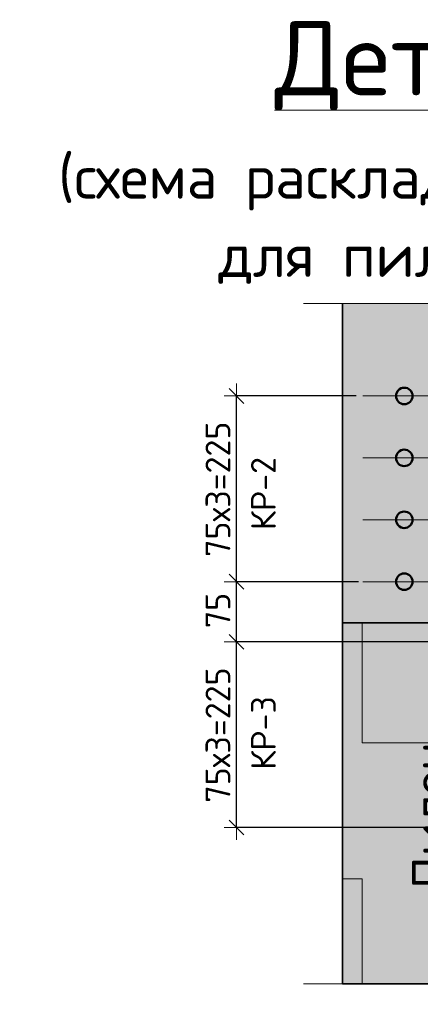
# Model space of a CAD drawing. Header units: metres. Extents: x -38 to 97, y -15 to 21.
# Tile 51 of 209: x 74.33 to 74.816, y 1.498 to 2.691. Entities that reach past the tile are written whole.
import ezdxf

# ---------------------------------------------------------------- set-up
doc = ezdxf.new("R2010")
doc.units = ezdxf.units.M
doc.header["$PDMODE"] = 65
for name, color, linetype in [('XR$3$_3705', 7, 'Continuous'), ('XR$4$_3705', 7, 'Continuous'), ('XR$6$_3705', 7, 'Continuous')]:
    doc.layers.add(name, color=color, linetype=linetype)
for name, color, linetype, lineweight in [('XR$3$ВК__отв в полу 1-2 эт', 220, 'Continuous', 25), ('XR$3$Размерная линия (1)', 7, 'Continuous', 13), ('XR$3$Текст_ общее_1', 7, 'Continuous', 13), ('XR$4$ВК__отв в полу 1-2 эт', 220, 'Continuous', 25), ('XR$4$Размерная линия (1)', 7, 'Continuous', 13), ('XR$4$Текст_ общее_1', 7, 'Continuous', 13), ('XR$6$ВК__отв в полу 1-2 эт', 220, 'Continuous', 25), ('XR$6$Размерная линия (1)', 7, 'Continuous', 13), ('XR$6$Текст_ общее_1', 7, 'Continuous', 13)]:
    doc.layers.add(name, color=color, linetype=linetype, lineweight=lineweight)
doc.styles.add('ISOCPEUR', font='txt')
doc.dimstyles.new('DIMSTYLE_24', dxfattribs={"dimtxt": 0.03, "dimasz": 0.03, "dimexe": 0, "dimexo": 0, "dimgap": 0.015, "dimtad": 2, "dimdec": 0, "dimlfac": 1000, "dimrnd": 5, "dimzin": 12, "dimdsep": 46, "dimtxsty": 'ISOCPEUR', "dimblk1": 'ALL_ML_STRICH', "dimblk2": 'ALL_ML_STRICH', "dimsah": 1, "dimcen": 0, "dimclrd": 7, "dimclre": 256, "dimclrt": 7, "dimadec": 0, "dimazin": 0, "dimtfac": 1, "dimtdec": 0, "dimtix": 1, "dimtmove": 2, "dimatfit": 3, "dimfxl": 0, "dimtzin": 0, "dimlwd": 0, "dimlwe": -3, "dimarcsym": 0})
pattern_1 = [(0, (0.33, 0.33), (0.165, 0.165), [0.165, -0.165]), (90, (0.33, 0.33), (-0.165, 0.165), [0.165, -0.165])]

# ---------------------------------------------------------------- blocks, each defined once
blk = doc.blocks.new('ЭЛЕМЕНТ_УЗОРА_8')
at = {"color": 7, "linetype": 'Continuous', "lineweight": 13, "transparency": 33554687}
for p, q in [((75.3382, 2.3472), (75.3382, 2.3472)), ((74.6742, 1.5232), (74.6742, 1.5232)), ((75.3382, 1.5232), (75.3382, 1.5232))]:
    blk.add_line(p, q, dxfattribs=at)
for points in [[(74.6742, 2.3472), (74.9989, 2.3472), (75.0082, 2.3722), (75.0208, 2.3222), (75.0315, 2.3472), (75.3382, 2.3472)], [(75.3382, 2.3472), (75.3382, 2.3472), (75.3382, 2.1457), (75.3632, 2.14), (75.3132, 2.1321), (75.3382, 2.1255), (75.3382, 1.9352)], [(75.3382, 1.9352), (75.3382, 1.7337), (75.3632, 1.728), (75.3132, 1.7201), (75.3382, 1.7135), (75.3382, 1.5232), (75.3382, 1.5232)], [(75.3382, 1.5232), (75.0135, 1.5232), (75.0042, 1.4982), (74.9916, 1.5482), (74.981, 1.5232), (74.6742, 1.5232)]]:
    blk.add_lwpolyline(points, dxfattribs=at)
blk = doc.blocks.new('ALL_ML_STRICH')
at = {"color": 0, "linetype": 'ByBlock', "lineweight": -2}
for p, q in [((0, -0.5), (0, 0.5)), ((-1, 0), (0.5, 0)), ((-0.3, -0.3), (0.3, 0.3))]:
    blk.add_line(p, q, dxfattribs=at)
blk = doc.blocks.new('*D219')
at = {"layer": 'DEFPOINTS', "color": 7, "linetype": 'Continuous', "lineweight": 13, "transparency": 33554687}
for p in [(74.9874, 1.9374), (74.593, 1.7124), (74.9896, 1.7124)]:
    blk.add_point(p, dxfattribs=at)
at = {"layer": 'XR$3$Размерная линия (1)', "color": 9, "linetype": 'Continuous', "lineweight": -2, "true_color": 0xc7c7c7, "transparency": 33554687}
for p, q in [((74.9674, 1.9374), (74.593, 1.9374)), ((74.9696, 1.7124), (74.593, 1.7124))]:
    blk.add_line(p, q, dxfattribs=at)
at = {"layer": 'XR$3$Размерная линия (1)', "color": 7, "linetype": 'Continuous', "lineweight": -2, "transparency": 33554687}
blk.add_line((74.593, 1.7124), (74.593, 1.9374), dxfattribs=at)
at = {"layer": 'XR$3$Размерная линия (1)', "color": 7, "linetype": 'Continuous', "lineweight": 13, "transparency": 33554687, "xscale": 0.03, "yscale": 0.03, "zscale": 0.03}
for p, rotation in [((74.593, 1.9374), 90), ((74.593, 1.7124), 270)]:
    blk.add_blockref('ALL_ML_STRICH', p, dxfattribs=dict(at, rotation=rotation))
at = {"layer": 'XR$3$Размерная линия (1)', "color": 7, "linetype": 'Continuous', "lineweight": 13, "transparency": 33554687, "insert": (74.5555, 1.7424), "char_height": 0.03, "width": 0.0015, "attachment_point": 1, "rotation": 90, "line_spacing_factor": 0.60241, "style": 'ISOCPEUR'}
blk.add_mtext('75х3=225', dxfattribs=at)
blk = doc.blocks.new('*D220')
at = {"layer": 'DEFPOINTS', "color": 7, "linetype": 'Continuous', "lineweight": 13, "transparency": 33554687}
for p in [(74.7607, 2.0102), (74.593, 1.9374), (74.9874, 1.9374)]:
    blk.add_point(p, dxfattribs=at)
at = {"layer": 'XR$3$Размерная линия (1)', "color": 9, "linetype": 'Continuous', "lineweight": -2, "true_color": 0xc7c7c7, "transparency": 33554687}
for p, q in [((74.7407, 2.0102), (74.593, 2.0102)), ((74.9674, 1.9374), (74.593, 1.9374))]:
    blk.add_line(p, q, dxfattribs=at)
at = {"layer": 'XR$3$Размерная линия (1)', "color": 7, "linetype": 'Continuous', "lineweight": -2, "transparency": 33554687}
blk.add_line((74.593, 1.9374), (74.593, 2.0102), dxfattribs=at)
at = {"layer": 'XR$3$Размерная линия (1)', "color": 7, "linetype": 'Continuous', "lineweight": 13, "transparency": 33554687, "xscale": 0.03, "yscale": 0.03, "zscale": 0.03}
for p, rotation in [((74.593, 2.0102), 90), ((74.593, 1.9374), 270)]:
    blk.add_blockref('ALL_ML_STRICH', p, dxfattribs=dict(at, rotation=rotation))
at = {"layer": 'XR$3$Размерная линия (1)', "color": 7, "linetype": 'Continuous', "lineweight": 13, "transparency": 33554687, "insert": (74.5705, 1.9753), "char_height": 0.03, "width": 0.06, "attachment_point": 5, "rotation": 90, "style": 'ISOCPEUR'}
blk.add_mtext('\\A1;{75}', dxfattribs=at)
blk = doc.blocks.new('*D221')
at = {"layer": 'DEFPOINTS', "color": 7, "linetype": 'Continuous', "lineweight": 13, "transparency": 33554687}
for p in [(74.7579, 2.2352), (74.593, 2.0102), (74.7607, 2.0102)]:
    blk.add_point(p, dxfattribs=at)
at = {"layer": 'XR$3$Размерная линия (1)', "color": 9, "linetype": 'Continuous', "lineweight": -2, "true_color": 0xc7c7c7, "transparency": 33554687}
for p, q in [((74.7379, 2.2352), (74.593, 2.2352)), ((74.7407, 2.0102), (74.593, 2.0102))]:
    blk.add_line(p, q, dxfattribs=at)
at = {"layer": 'XR$3$Размерная линия (1)', "color": 7, "linetype": 'Continuous', "lineweight": -2, "transparency": 33554687}
blk.add_line((74.593, 2.0102), (74.593, 2.2352), dxfattribs=at)
at = {"layer": 'XR$3$Размерная линия (1)', "color": 7, "linetype": 'Continuous', "lineweight": 13, "transparency": 33554687, "xscale": 0.03, "yscale": 0.03, "zscale": 0.03}
for p, rotation in [((74.593, 2.2352), 90), ((74.593, 2.0102), 270)]:
    blk.add_blockref('ALL_ML_STRICH', p, dxfattribs=dict(at, rotation=rotation))
at = {"layer": 'XR$3$Размерная линия (1)', "color": 7, "linetype": 'Continuous', "lineweight": 13, "transparency": 33554687, "insert": (74.5555, 2.0402), "char_height": 0.03, "width": 0.0015, "attachment_point": 1, "rotation": 90, "line_spacing_factor": 0.60241, "style": 'ISOCPEUR'}
blk.add_mtext('75х3=225', dxfattribs=at)
blk = doc.blocks.new('ЭЛЕМЕНТ_УЗОРА_21')
at = {"color": 7, "linetype": 'Continuous', "lineweight": 13, "transparency": 33554687}
for p, q in [((75.3382, 2.3472), (75.3382, 2.3472)), ((74.6742, 1.5232), (74.6742, 1.5232)), ((75.3382, 1.5232), (75.3382, 1.5232))]:
    blk.add_line(p, q, dxfattribs=at)
for points in [[(74.6742, 2.3472), (74.9989, 2.3472), (75.0082, 2.3722), (75.0208, 2.3222), (75.0315, 2.3472), (75.3382, 2.3472)], [(75.3382, 2.3472), (75.3382, 2.3472), (75.3382, 2.1457), (75.3632, 2.14), (75.3132, 2.1321), (75.3382, 2.1255), (75.3382, 1.9352)], [(75.3382, 1.9352), (75.3382, 1.7337), (75.3632, 1.728), (75.3132, 1.7201), (75.3382, 1.7135), (75.3382, 1.5232), (75.3382, 1.5232)], [(75.3382, 1.5232), (75.0135, 1.5232), (75.0042, 1.4982), (74.9916, 1.5482), (74.981, 1.5232), (74.6742, 1.5232)]]:
    blk.add_lwpolyline(points, dxfattribs=at)
blk = doc.blocks.new('*D483')
at = {"layer": 'DEFPOINTS', "color": 7, "linetype": 'Continuous', "lineweight": 13, "transparency": 33554687}
for p in [(74.9874, 1.9374), (74.593, 1.7124), (74.9896, 1.7124)]:
    blk.add_point(p, dxfattribs=at)
at = {"layer": 'XR$4$Размерная линия (1)', "color": 9, "linetype": 'Continuous', "lineweight": -2, "true_color": 0xc7c7c7, "transparency": 33554687}
for p, q in [((74.9674, 1.9374), (74.593, 1.9374)), ((74.9696, 1.7124), (74.593, 1.7124))]:
    blk.add_line(p, q, dxfattribs=at)
at = {"layer": 'XR$4$Размерная линия (1)', "color": 7, "linetype": 'Continuous', "lineweight": -2, "transparency": 33554687}
blk.add_line((74.593, 1.7124), (74.593, 1.9374), dxfattribs=at)
at = {"layer": 'XR$4$Размерная линия (1)', "color": 7, "linetype": 'Continuous', "lineweight": 13, "transparency": 33554687, "xscale": 0.03, "yscale": 0.03, "zscale": 0.03}
for p, rotation in [((74.593, 1.9374), 90), ((74.593, 1.7124), 270)]:
    blk.add_blockref('ALL_ML_STRICH', p, dxfattribs=dict(at, rotation=rotation))
at = {"layer": 'XR$4$Размерная линия (1)', "color": 7, "linetype": 'Continuous', "lineweight": 13, "transparency": 33554687, "insert": (74.5555, 1.7424), "char_height": 0.03, "width": 0.0015, "attachment_point": 1, "rotation": 90, "line_spacing_factor": 0.60241, "style": 'ISOCPEUR'}
blk.add_mtext('75х3=225', dxfattribs=at)
blk = doc.blocks.new('*D484')
at = {"layer": 'DEFPOINTS', "color": 7, "linetype": 'Continuous', "lineweight": 13, "transparency": 33554687}
for p in [(74.7607, 2.0102), (74.593, 1.9374), (74.9874, 1.9374)]:
    blk.add_point(p, dxfattribs=at)
at = {"layer": 'XR$4$Размерная линия (1)', "color": 9, "linetype": 'Continuous', "lineweight": -2, "true_color": 0xc7c7c7, "transparency": 33554687}
for p, q in [((74.7407, 2.0102), (74.593, 2.0102)), ((74.9674, 1.9374), (74.593, 1.9374))]:
    blk.add_line(p, q, dxfattribs=at)
at = {"layer": 'XR$4$Размерная линия (1)', "color": 7, "linetype": 'Continuous', "lineweight": -2, "transparency": 33554687}
blk.add_line((74.593, 1.9374), (74.593, 2.0102), dxfattribs=at)
at = {"layer": 'XR$4$Размерная линия (1)', "color": 7, "linetype": 'Continuous', "lineweight": 13, "transparency": 33554687, "xscale": 0.03, "yscale": 0.03, "zscale": 0.03}
for p, rotation in [((74.593, 2.0102), 90), ((74.593, 1.9374), 270)]:
    blk.add_blockref('ALL_ML_STRICH', p, dxfattribs=dict(at, rotation=rotation))
at = {"layer": 'XR$4$Размерная линия (1)', "color": 7, "linetype": 'Continuous', "lineweight": 13, "transparency": 33554687, "insert": (74.5705, 1.9753), "char_height": 0.03, "width": 0.06, "attachment_point": 5, "rotation": 90, "style": 'ISOCPEUR'}
blk.add_mtext('\\A1;{75}', dxfattribs=at)
blk = doc.blocks.new('*D485')
at = {"layer": 'DEFPOINTS', "color": 7, "linetype": 'Continuous', "lineweight": 13, "transparency": 33554687}
for p in [(74.7579, 2.2352), (74.593, 2.0102), (74.7607, 2.0102)]:
    blk.add_point(p, dxfattribs=at)
at = {"layer": 'XR$4$Размерная линия (1)', "color": 9, "linetype": 'Continuous', "lineweight": -2, "true_color": 0xc7c7c7, "transparency": 33554687}
for p, q in [((74.7379, 2.2352), (74.593, 2.2352)), ((74.7407, 2.0102), (74.593, 2.0102))]:
    blk.add_line(p, q, dxfattribs=at)
at = {"layer": 'XR$4$Размерная линия (1)', "color": 7, "linetype": 'Continuous', "lineweight": -2, "transparency": 33554687}
blk.add_line((74.593, 2.0102), (74.593, 2.2352), dxfattribs=at)
at = {"layer": 'XR$4$Размерная линия (1)', "color": 7, "linetype": 'Continuous', "lineweight": 13, "transparency": 33554687, "xscale": 0.03, "yscale": 0.03, "zscale": 0.03}
for p, rotation in [((74.593, 2.2352), 90), ((74.593, 2.0102), 270)]:
    blk.add_blockref('ALL_ML_STRICH', p, dxfattribs=dict(at, rotation=rotation))
at = {"layer": 'XR$4$Размерная линия (1)', "color": 7, "linetype": 'Continuous', "lineweight": 13, "transparency": 33554687, "insert": (74.5555, 2.0402), "char_height": 0.03, "width": 0.0015, "attachment_point": 1, "rotation": 90, "line_spacing_factor": 0.60241, "style": 'ISOCPEUR'}
blk.add_mtext('75х3=225', dxfattribs=at)
blk = doc.blocks.new('ЭЛЕМЕНТ_УЗОРА_42')
at = {"color": 7, "linetype": 'Continuous', "lineweight": 13, "transparency": 33554687}
for p, q in [((75.3382, 2.3472), (75.3382, 2.3472)), ((74.6742, 1.5232), (74.6742, 1.5232)), ((75.3382, 1.5232), (75.3382, 1.5232))]:
    blk.add_line(p, q, dxfattribs=at)
for points in [[(74.6742, 2.3472), (74.9989, 2.3472), (75.0082, 2.3722), (75.0208, 2.3222), (75.0315, 2.3472), (75.3382, 2.3472)], [(75.3382, 2.3472), (75.3382, 2.3472), (75.3382, 2.1457), (75.3632, 2.14), (75.3132, 2.1321), (75.3382, 2.1255), (75.3382, 1.9352)], [(75.3382, 1.9352), (75.3382, 1.7337), (75.3632, 1.728), (75.3132, 1.7201), (75.3382, 1.7135), (75.3382, 1.5232), (75.3382, 1.5232)], [(75.3382, 1.5232), (75.0135, 1.5232), (75.0042, 1.4982), (74.9916, 1.5482), (74.981, 1.5232), (74.6742, 1.5232)]]:
    blk.add_lwpolyline(points, dxfattribs=at)
blk = doc.blocks.new('*D922')
at = {"layer": 'DEFPOINTS', "color": 7, "linetype": 'Continuous', "lineweight": 13, "transparency": 33554687}
for p in [(74.9874, 1.9374), (74.593, 1.7124), (74.9896, 1.7124)]:
    blk.add_point(p, dxfattribs=at)
at = {"layer": 'XR$6$Размерная линия (1)', "color": 9, "linetype": 'Continuous', "lineweight": -2, "true_color": 0xc7c7c7, "transparency": 33554687}
for p, q in [((74.9674, 1.9374), (74.593, 1.9374)), ((74.9696, 1.7124), (74.593, 1.7124))]:
    blk.add_line(p, q, dxfattribs=at)
at = {"layer": 'XR$6$Размерная линия (1)', "color": 7, "linetype": 'Continuous', "lineweight": -2, "transparency": 33554687}
blk.add_line((74.593, 1.7124), (74.593, 1.9374), dxfattribs=at)
at = {"layer": 'XR$6$Размерная линия (1)', "color": 7, "linetype": 'Continuous', "lineweight": 13, "transparency": 33554687, "xscale": 0.03, "yscale": 0.03, "zscale": 0.03}
for p, rotation in [((74.593, 1.9374), 90), ((74.593, 1.7124), 270)]:
    blk.add_blockref('ALL_ML_STRICH', p, dxfattribs=dict(at, rotation=rotation))
at = {"layer": 'XR$6$Размерная линия (1)', "color": 7, "linetype": 'Continuous', "lineweight": 13, "transparency": 33554687, "insert": (74.5555, 1.7424), "char_height": 0.03, "width": 0.0015, "attachment_point": 1, "rotation": 90, "line_spacing_factor": 0.60241, "style": 'ISOCPEUR'}
blk.add_mtext('75х3=225', dxfattribs=at)
blk = doc.blocks.new('*D923')
at = {"layer": 'DEFPOINTS', "color": 7, "linetype": 'Continuous', "lineweight": 13, "transparency": 33554687}
for p in [(74.7607, 2.0102), (74.593, 1.9374), (74.9874, 1.9374)]:
    blk.add_point(p, dxfattribs=at)
at = {"layer": 'XR$6$Размерная линия (1)', "color": 9, "linetype": 'Continuous', "lineweight": -2, "true_color": 0xc7c7c7, "transparency": 33554687}
for p, q in [((74.7407, 2.0102), (74.593, 2.0102)), ((74.9674, 1.9374), (74.593, 1.9374))]:
    blk.add_line(p, q, dxfattribs=at)
at = {"layer": 'XR$6$Размерная линия (1)', "color": 7, "linetype": 'Continuous', "lineweight": -2, "transparency": 33554687}
blk.add_line((74.593, 1.9374), (74.593, 2.0102), dxfattribs=at)
at = {"layer": 'XR$6$Размерная линия (1)', "color": 7, "linetype": 'Continuous', "lineweight": 13, "transparency": 33554687, "xscale": 0.03, "yscale": 0.03, "zscale": 0.03}
for p, rotation in [((74.593, 2.0102), 90), ((74.593, 1.9374), 270)]:
    blk.add_blockref('ALL_ML_STRICH', p, dxfattribs=dict(at, rotation=rotation))
at = {"layer": 'XR$6$Размерная линия (1)', "color": 7, "linetype": 'Continuous', "lineweight": 13, "transparency": 33554687, "insert": (74.5705, 1.9753), "char_height": 0.03, "width": 0.06, "attachment_point": 5, "rotation": 90, "style": 'ISOCPEUR'}
blk.add_mtext('\\A1;{75}', dxfattribs=at)
blk = doc.blocks.new('*D924')
at = {"layer": 'DEFPOINTS', "color": 7, "linetype": 'Continuous', "lineweight": 13, "transparency": 33554687}
for p in [(74.7579, 2.2352), (74.593, 2.0102), (74.7607, 2.0102)]:
    blk.add_point(p, dxfattribs=at)
at = {"layer": 'XR$6$Размерная линия (1)', "color": 9, "linetype": 'Continuous', "lineweight": -2, "true_color": 0xc7c7c7, "transparency": 33554687}
for p, q in [((74.7379, 2.2352), (74.593, 2.2352)), ((74.7407, 2.0102), (74.593, 2.0102))]:
    blk.add_line(p, q, dxfattribs=at)
at = {"layer": 'XR$6$Размерная линия (1)', "color": 7, "linetype": 'Continuous', "lineweight": -2, "transparency": 33554687}
blk.add_line((74.593, 2.0102), (74.593, 2.2352), dxfattribs=at)
at = {"layer": 'XR$6$Размерная линия (1)', "color": 7, "linetype": 'Continuous', "lineweight": 13, "transparency": 33554687, "xscale": 0.03, "yscale": 0.03, "zscale": 0.03}
for p, rotation in [((74.593, 2.2352), 90), ((74.593, 2.0102), 270)]:
    blk.add_blockref('ALL_ML_STRICH', p, dxfattribs=dict(at, rotation=rotation))
at = {"layer": 'XR$6$Размерная линия (1)', "color": 7, "linetype": 'Continuous', "lineweight": 13, "transparency": 33554687, "insert": (74.5555, 2.0402), "char_height": 0.03, "width": 0.0015, "attachment_point": 1, "rotation": 90, "line_spacing_factor": 0.60241, "style": 'ISOCPEUR'}
blk.add_mtext('75х3=225', dxfattribs=at)

msp = doc.modelspace()

# ---------------------------------------------------------------- hatches: boundary and pattern name
at = {"linetype": 'Continuous', "lineweight": 13, "true_color": 0xf0eae8, "transparency": 33554687}
msp.add_hatch(color=7, dxfattribs=at).paths.add_polyline_path([(75.3382, 2.3472), (74.7212, 2.3472), (74.7212, 1.5232), (75.3382, 1.5232)])
msp.add_hatch(color=7, dxfattribs=at).paths.add_polyline_path([(75.3382, 2.3472), (74.7212, 2.3472), (74.7212, 1.5232), (75.3382, 1.5232)])
msp.add_hatch(color=7, dxfattribs=at).paths.add_polyline_path([(75.3382, 2.3472), (74.7212, 2.3472), (74.7212, 1.5232), (75.3382, 1.5232)])
at = {"linetype": 'Continuous', "lineweight": 13, "transparency": 33554687}
h = msp.add_hatch(dxfattribs=at)
h.set_pattern_fill('____', scale=0.165, style=0, pattern_type=2)
h.set_pattern_definition(pattern_1)
h.paths.add_polyline_path([(74.7212, 1.5232), (74.9462, 1.5232), (74.9462, 1.9602), (74.7212, 1.9602)], flags=0)
h = msp.add_hatch(dxfattribs=at)
h.set_pattern_fill('____', scale=0.165, style=0, pattern_type=2)
h.set_pattern_definition(pattern_1)
h.paths.add_polyline_path([(74.7212, 1.5232), (74.9462, 1.5232), (74.9462, 1.9602), (74.7212, 1.9602)], flags=0)
h = msp.add_hatch(dxfattribs=at)
h.set_pattern_fill('____', scale=0.165, style=0, pattern_type=2)
h.set_pattern_definition(pattern_1)
h.paths.add_polyline_path([(74.7212, 1.5232), (74.9462, 1.5232), (74.9462, 1.9602), (74.7212, 1.9602)], flags=0)

# ---------------------------------------------------------------- linework, layer by layer
at = {"color": 7, "linetype": 'Continuous', "lineweight": 35, "transparency": 33554687}
msp.add_line((74.7212, 1.5232), (74.7212, 2.3472), dxfattribs=at)
msp.add_line((74.7212, 1.5232), (74.7212, 2.3472), dxfattribs=at)
msp.add_line((74.7212, 1.5232), (74.7212, 2.3472), dxfattribs=at)
msp.add_lwpolyline([(74.7212, 1.9602), (74.9462, 1.9602), (74.9462, 1.5232), (74.7212, 1.5232), (74.7212, 1.9602)], dxfattribs=at)
msp.add_lwpolyline([(74.7212, 1.9602), (74.9462, 1.9602), (74.9462, 1.5232), (74.7212, 1.5232), (74.7212, 1.9602)], dxfattribs=at)
msp.add_lwpolyline([(74.7212, 1.9602), (74.9462, 1.9602), (74.9462, 1.5232), (74.7212, 1.5232), (74.7212, 1.9602)], dxfattribs=at)
at = {"layer": 'XR$3$_3705', "color": 7, "linetype": 'Continuous', "lineweight": 50, "transparency": 33554687}
for centre in [(74.7962, 2.2352), (74.7962, 2.1602), (74.7962, 2.0852), (74.7962, 2.0102)]:
    msp.add_circle(centre, 0.01, dxfattribs=at)
at = {"layer": 'XR$3$ВК__отв в полу 1-2 эт', "color": 7, "linetype": 'Continuous', "lineweight": 13, "transparency": 33554687}
for p, q in [((75.2962, 2.2352), (74.7462, 2.2352)), ((75.2962, 2.1602), (74.7462, 2.1602)), ((75.2962, 2.0852), (74.7462, 2.0852)), ((75.2962, 2.0102), (74.7462, 2.0102))]:
    msp.add_line(p, q, dxfattribs=at)
at = {"layer": 'XR$4$_3705', "color": 7, "linetype": 'Continuous', "lineweight": 50, "transparency": 33554687}
for centre in [(74.7962, 2.2352), (74.7962, 2.1602), (74.7962, 2.0852), (74.7962, 2.0102)]:
    msp.add_circle(centre, 0.01, dxfattribs=at)
at = {"layer": 'XR$4$ВК__отв в полу 1-2 эт', "color": 7, "linetype": 'Continuous', "lineweight": 13, "transparency": 33554687}
for p, q in [((75.2962, 2.2352), (74.7462, 2.2352)), ((75.2962, 2.1602), (74.7462, 2.1602)), ((75.2962, 2.0852), (74.7462, 2.0852)), ((75.2962, 2.0102), (74.7462, 2.0102))]:
    msp.add_line(p, q, dxfattribs=at)
at = {"layer": 'XR$6$_3705', "color": 7, "linetype": 'Continuous', "lineweight": 50, "transparency": 33554687}
for centre in [(74.7962, 2.2352), (74.7962, 2.1602), (74.7962, 2.0852), (74.7962, 2.0102)]:
    msp.add_circle(centre, 0.01, dxfattribs=at)
at = {"layer": 'XR$6$ВК__отв в полу 1-2 эт', "color": 7, "linetype": 'Continuous', "lineweight": 13, "transparency": 33554687}
for p, q in [((75.2962, 2.2352), (74.7462, 2.2352)), ((75.2962, 2.1602), (74.7462, 2.1602)), ((75.2962, 2.0852), (74.7462, 2.0852)), ((75.2962, 2.0102), (74.7462, 2.0102))]:
    msp.add_line(p, q, dxfattribs=at)

# ---------------------------------------------------------------- block references
at = {"color": 7, "linetype": 'Continuous', "lineweight": 13, "transparency": 33554687}
for name in ['ЭЛЕМЕНТ_УЗОРА_8', 'ЭЛЕМЕНТ_УЗОРА_21', 'ЭЛЕМЕНТ_УЗОРА_42']:
    msp.add_blockref(name, (0, 0), dxfattribs=at)

# ---------------------------------------------------------------- texts
at = {"color": 251, "linetype": 'Continuous', "lineweight": 50, "true_color": 0x575757, "transparency": 33554687, "insert": (74.8283, 1.7267), "char_height": 0.045, "width": 0.183316, "attachment_point": 5, "rotation": 90, "style": 'ISOCPEUR'}
msp.add_mtext('\\A1;{\\fISOCPEUR|i0|b1;\\H0.045000;\\W1.000000;\\c3260503895;Пилон}\\P', dxfattribs=at)
msp.add_mtext('\\A1;{\\fISOCPEUR|i0|b1;\\H0.045000;\\W1.000000;\\c3260503895;Пилон}\\P', dxfattribs=at)
msp.add_mtext('\\A1;{\\fISOCPEUR|i0|b1;\\H0.045000;\\W1.000000;\\c3260503895;Пилон}\\P', dxfattribs=at)
at = {"layer": 'XR$3$Текст_ общее_1', "color": 7, "linetype": 'Continuous', "lineweight": 13, "transparency": 33554687, "insert": (75.0364, 2.6894), "char_height": 0.09, "width": 2.301075, "attachment_point": 2, "line_spacing_factor": 1.084337}
msp.add_mtext('\\A1;{\\L\\fISOCPEUR|i0|b0;\\H0.090000;\\W1.000000;\\C7;  Деталь плана 2\\l}\\P{\\fISOCPEUR|i0|b0;\\H0.052500;\\W1.000000;\\C7;(схема раскладки поперечной арматуры}\\P{\\fISOCPEUR|i0|b0;\\H0.052500;\\W1.000000;\\C7;для пилонов у края плиты)}\\P', dxfattribs=at)
at = {"layer": 'XR$3$Текст_ общее_1', "color": 7, "linetype": 'Continuous', "lineweight": 13, "transparency": 33554687, "char_height": 0.03, "width": 0.104063, "attachment_point": 5, "rotation": 90, "style": 'ISOCPEUR'}
for s, insert in [('\\A1;{\\fISOCPEUR|i0|b0;\\H0.030000;\\W1.000000;\\C7;КР-2}\\P', (74.6256, 2.1169)), ('\\A1;{\\fISOCPEUR|i0|b0;\\H0.030000;\\W1.000000;\\C7;КР-3}\\P', (74.6256, 1.8269))]:
    msp.add_mtext(s, dxfattribs=dict(at, insert=insert))
at = {"layer": 'XR$4$Текст_ общее_1', "color": 7, "linetype": 'Continuous', "lineweight": 13, "transparency": 33554687, "insert": (75.0364, 2.6894), "char_height": 0.09, "width": 2.301075, "attachment_point": 2, "line_spacing_factor": 1.084337}
msp.add_mtext('\\A1;{\\L\\fISOCPEUR|i0|b0;\\H0.090000;\\W1.000000;\\C7;  Деталь плана 2\\l}\\P{\\fISOCPEUR|i0|b0;\\H0.052500;\\W1.000000;\\C7;(схема раскладки поперечной арматуры}\\P{\\fISOCPEUR|i0|b0;\\H0.052500;\\W1.000000;\\C7;для пилонов у края плиты)}\\P', dxfattribs=at)
at = {"layer": 'XR$4$Текст_ общее_1', "color": 7, "linetype": 'Continuous', "lineweight": 13, "transparency": 33554687, "char_height": 0.03, "width": 0.104063, "attachment_point": 5, "rotation": 90, "style": 'ISOCPEUR'}
for s, insert in [('\\A1;{\\fISOCPEUR|i0|b0;\\H0.030000;\\W1.000000;\\C7;КР-2}\\P', (74.6256, 2.1169)), ('\\A1;{\\fISOCPEUR|i0|b0;\\H0.030000;\\W1.000000;\\C7;КР-3}\\P', (74.6256, 1.8269))]:
    msp.add_mtext(s, dxfattribs=dict(at, insert=insert))
at = {"layer": 'XR$6$Текст_ общее_1', "color": 7, "linetype": 'Continuous', "lineweight": 13, "transparency": 33554687, "insert": (75.0364, 2.6894), "char_height": 0.09, "width": 2.301075, "attachment_point": 2, "line_spacing_factor": 1.084337}
msp.add_mtext('\\A1;{\\L\\fISOCPEUR|i0|b0;\\H0.090000;\\W1.000000;\\C7;  Деталь плана 2\\l}\\P{\\fISOCPEUR|i0|b0;\\H0.052500;\\W1.000000;\\C7;(схема раскладки поперечной арматуры}\\P{\\fISOCPEUR|i0|b0;\\H0.052500;\\W1.000000;\\C7;для пилонов у края плиты)}\\P', dxfattribs=at)
at = {"layer": 'XR$6$Текст_ общее_1', "color": 7, "linetype": 'Continuous', "lineweight": 13, "transparency": 33554687, "char_height": 0.03, "width": 0.104063, "attachment_point": 5, "rotation": 90, "style": 'ISOCPEUR'}
for s, insert in [('\\A1;{\\fISOCPEUR|i0|b0;\\H0.030000;\\W1.000000;\\C7;КР-2}\\P', (74.6256, 2.1169)), ('\\A1;{\\fISOCPEUR|i0|b0;\\H0.030000;\\W1.000000;\\C7;КР-3}\\P', (74.6256, 1.8269))]:
    msp.add_mtext(s, dxfattribs=dict(at, insert=insert))

# ---------------------------------------------------------------- dimensions: what is measured, and where the dimension line sits
at = {"layer": 'XR$3$Размерная линия (1)', "color": 7, "linetype": 'Continuous', "lineweight": 13, "transparency": 33554687}
for base, p1, p2, picture, middle in [((74.593, 2.2352), (74.7407, 2.0102), (74.7379, 2.2352), '*D221', (74.578, 2.1227)), ((74.593, 1.9374), (74.9696, 1.7124), (74.9674, 1.9374), '*D219', (74.578, 1.8249))]:
    dim = msp.add_linear_dim(base=base, p1=p1, p2=p2, angle=90, text='75х3=225', dimstyle='DIMSTYLE_24', override={"dimpost": '<>', "dimclrd": 7, "dimclre": 9, "dimclrt": 7, "dimlwd": 0, "dimlwe": 65533}, dxfattribs=at)
    dim.commit()
    dim.dimension.update_dxf_attribs({"geometry": picture, "text_midpoint": middle, "dimtype": 160})
dim = msp.add_linear_dim(base=(74.593, 2.0102), p1=(74.9674, 1.9374), p2=(74.7407, 2.0102), angle=90, dimstyle='DIMSTYLE_24', override={"dimpost": '<>', "dimclrd": 7, "dimclre": 9, "dimclrt": 7, "dimlwd": 0, "dimlwe": 65533}, dxfattribs=at)
dim.commit()
dim.dimension.update_dxf_attribs({"geometry": '*D220', "text_midpoint": (74.5705, 1.9753), "dimtype": 160})
at = {"layer": 'XR$4$Размерная линия (1)', "color": 7, "linetype": 'Continuous', "lineweight": 13, "transparency": 33554687}
for base, p1, p2, picture, middle in [((74.593, 2.2352), (74.7407, 2.0102), (74.7379, 2.2352), '*D485', (74.578, 2.1227)), ((74.593, 1.9374), (74.9696, 1.7124), (74.9674, 1.9374), '*D483', (74.578, 1.8249))]:
    dim = msp.add_linear_dim(base=base, p1=p1, p2=p2, angle=90, text='75х3=225', dimstyle='DIMSTYLE_24', override={"dimpost": '<>', "dimclrd": 7, "dimclre": 9, "dimclrt": 7, "dimlwd": 0, "dimlwe": 65533}, dxfattribs=at)
    dim.commit()
    dim.dimension.update_dxf_attribs({"geometry": picture, "text_midpoint": middle, "dimtype": 160})
dim = msp.add_linear_dim(base=(74.593, 2.0102), p1=(74.9674, 1.9374), p2=(74.7407, 2.0102), angle=90, dimstyle='DIMSTYLE_24', override={"dimpost": '<>', "dimclrd": 7, "dimclre": 9, "dimclrt": 7, "dimlwd": 0, "dimlwe": 65533}, dxfattribs=at)
dim.commit()
dim.dimension.update_dxf_attribs({"geometry": '*D484', "text_midpoint": (74.5705, 1.9753), "dimtype": 160})
at = {"layer": 'XR$6$Размерная линия (1)', "color": 7, "linetype": 'Continuous', "lineweight": 13, "transparency": 33554687}
for base, p1, p2, picture, middle in [((74.593, 2.2352), (74.7407, 2.0102), (74.7379, 2.2352), '*D924', (74.578, 2.1227)), ((74.593, 1.9374), (74.9696, 1.7124), (74.9674, 1.9374), '*D922', (74.578, 1.8249))]:
    dim = msp.add_linear_dim(base=base, p1=p1, p2=p2, angle=90, text='75х3=225', dimstyle='DIMSTYLE_24', override={"dimpost": '<>', "dimclrd": 7, "dimclre": 9, "dimclrt": 7, "dimlwd": 0, "dimlwe": 65533}, dxfattribs=at)
    dim.commit()
    dim.dimension.update_dxf_attribs({"geometry": picture, "text_midpoint": middle, "dimtype": 160})
dim = msp.add_linear_dim(base=(74.593, 2.0102), p1=(74.9674, 1.9374), p2=(74.7407, 2.0102), angle=90, dimstyle='DIMSTYLE_24', override={"dimpost": '<>', "dimclrd": 7, "dimclre": 9, "dimclrt": 7, "dimlwd": 0, "dimlwe": 65533}, dxfattribs=at)
dim.commit()
dim.dimension.update_dxf_attribs({"geometry": '*D923', "text_midpoint": (74.5705, 1.9753), "dimtype": 160})

doc.saveas('drawing.dxf')
